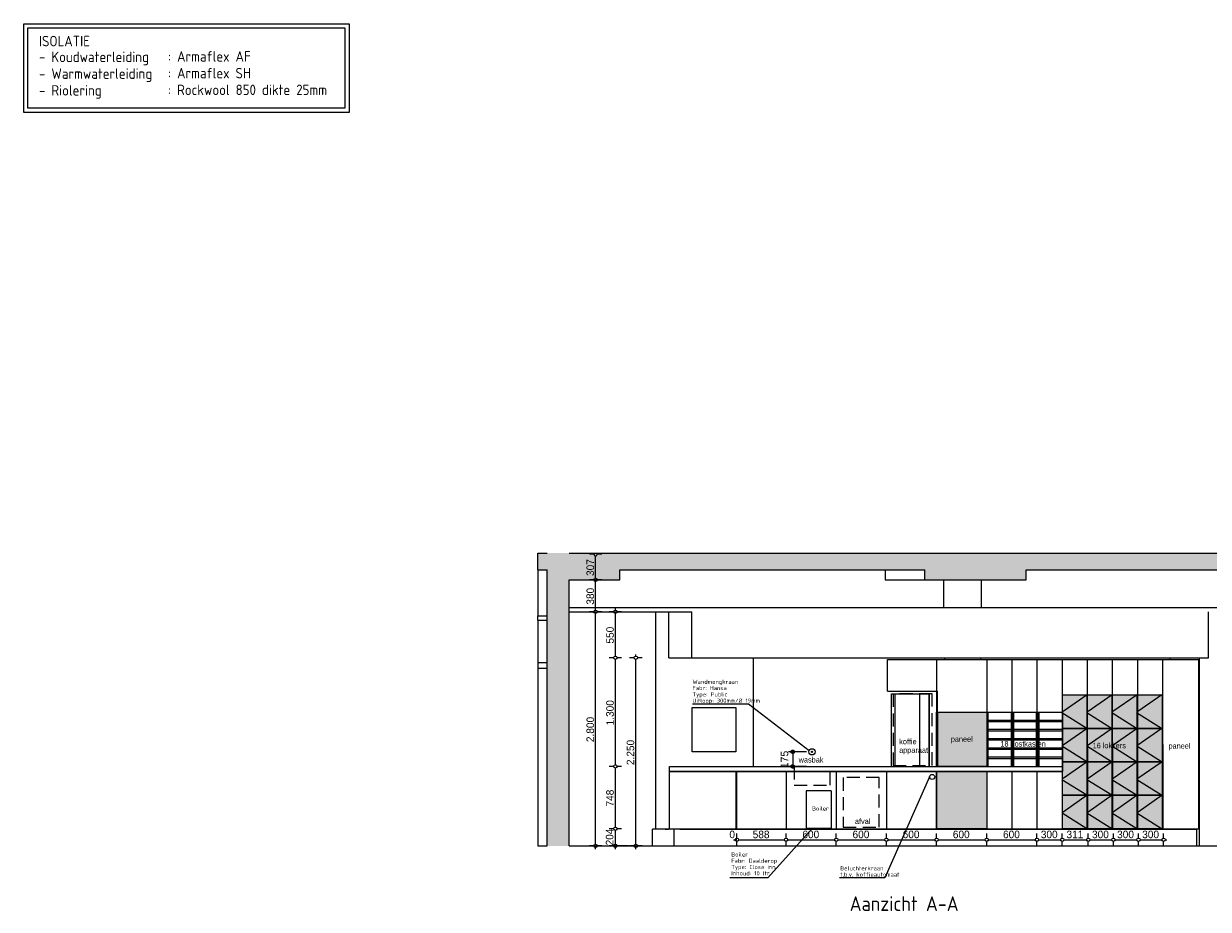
# Model space of a CAD drawing. Header units: millimetres. Extents: x -72189 to 24429, y 115 to 50981.
# Tile 8 of 10: x -5887 to 8277, y 115 to 10702. Entities that reach past the tile are written whole.
import ezdxf
from ezdxf.enums import TextEntityAlignment as Align

# ---------------------------------------------------------------- set-up
doc = ezdxf.new("R2010")
doc.units = ezdxf.units.MM
doc.header["$LTSCALE"] = 100
for name, pattern in [('2322109', [10, 5, -2, 1, -2]), ('2322110', [10, 5, -1, 1, -1, 1, -1]), ('B0605', [7.05, 3.5, -1.75, 0.05, -1.75]), ('B0701', [2.3412, 1.56, -0.7812]), ('B0704', [7.5, 5, -2.5])]:
    doc.linetypes.add(name, pattern=pattern)
for name, color, linetype in [('doorsnede C-C_6_ 00  Bestaand', 7, 'Continuous'), ('doorsnede C-C_6_ 00  Bestaand Doorsnede-arcering', 7, 'Continuous'), ('doorsnede C-C_6_ 00  Bestaand uit pl gr', 7, 'Continuous'), ('doorsnede C-C_6_ 00  Bestaand uit pl gr Doorsnede-arcering', 7, 'Continuous'), ('doorsnede C-C_6_ 00  Bestaande kolommen', 7, 'Continuous'), ('doorsnede C-C_6_ 00  Bestaande kolommen Doorsnede-arcering', 7, 'Continuous'), ('doorsnede C-C_6_ 22 C Binnenwanden', 7, 'Continuous'), ('doorsnede C-C_6_ 45 Plafond', 7, 'Continuous'), ('doorsnede C-C_6_ 45 Plafond 2D arcering', 7, 'Continuous'), ('doorsnede C-C_6_ 45 Plafond.BST', 7, 'Continuous'), ('doorsnede C-C_6_ 82 Interieur', 7, 'Continuous'), ('doorsnede C-C_6_ I Tekst 1_ 50', 7, 'Continuous'), ('doorsnede C-C_6_ T Maatvoering 1_ 50', 7, 'Continuous'), ('WL531---', 132, 'Continuous'), ('WL532---', 12, 'Continuous'), ('WM561---_AANVOER', 2, 'Continuous'), ('WM570---_TOEVOER', 2, 'Continuous')]:
    doc.layers.add(name, color=color, linetype=linetype)
doc.styles.add('BURO-018', font='ISO96.shx', dxfattribs={"height": 180})
doc.styles.add('BURO-025', font='ISO96.shx', dxfattribs={"height": 250})
doc.styles.add('BURO-035', font='ISO96.shx', dxfattribs={"height": 350})
doc.styles.add('GENERATED_STYLE_1', font='swiss.ttf', dxfattribs={"width": 0.96})
picture_1 = doc.add_image_def('image1.gif', size_in_pixel=(316, 320))

# ---------------------------------------------------------------- blocks, each defined once
blk = doc.blocks.new('23222202')
at = {"color": 0, "linetype": 'Continuous'}
blk.add_circle((0, 0), 1.5, dxfattribs=at)
at = {"color": 0, "linetype": 'Continuous', "style": 'BURO-018', "flags": 1}
blk.add_attdef('CV_MATCODE', (0, 0), '', height=1.8, dxfattribs=at)

msp = doc.modelspace()

# ---------------------------------------------------------------- hatches: boundary and pattern name
at = {"layer": 'doorsnede C-C_6_ 00  Bestaand Doorsnede-arcering', "linetype": 'Continuous', "lineweight": 0}
msp.add_hatch(color=251, dxfattribs=at).paths.add_polyline_path([(634, 873), (634, 4053), (544, 4053), (544, 873)], flags=0)
at = {"layer": 'doorsnede C-C_6_ 00  Bestaand uit pl gr Doorsnede-arcering', "linetype": 'Continuous', "lineweight": 0}
for points in [[(10490, 4373), (259, 4373), (259, 4173), (10490, 4173)], [(1241, 4053), (1241, 4173), (372, 4173), (372, 4053)], [(6100, 4053), (6100, 4173), (4886, 4173), (4886, 4053)]]:
    msp.add_hatch(color=251, dxfattribs=at).paths.add_polyline_path(points, flags=0)
at = {"layer": 'doorsnede C-C_6_ 00  Bestaande kolommen Doorsnede-arcering', "linetype": 'Continuous', "lineweight": 0}
msp.add_hatch(color=251, dxfattribs=at).paths.add_polyline_path([(372, 4053), (372, 873), (544, 873), (544, 4053)], flags=0)
at = {"layer": 'doorsnede C-C_6_ 45 Plafond 2D arcering', "linetype": 'Continuous', "lineweight": 0}
for points in [[(6533, 2678), (6533, 2278), (6830, 2278), (6830, 2678)], [(6830, 2678), (6830, 2278), (7128, 2278), (7128, 2678)], [(7128, 2678), (7128, 2278), (7426, 2278), (7426, 2678)], [(7426, 2678), (7426, 2278), (7724, 2278), (7724, 2678)], [(5028, 2473), (5028, 1823), (5628, 1823), (5628, 2473)], [(6533, 2278), (6533, 1878), (6830, 1878), (6830, 2278)], [(6830, 2278), (6830, 1878), (7128, 1878), (7128, 2278)], [(7128, 2278), (7128, 1878), (7426, 1878), (7426, 2278)], [(7426, 2278), (7426, 1878), (7724, 1878), (7724, 2278)], [(6533, 1878), (6533, 1478), (6830, 1478), (6830, 1878)], [(6830, 1878), (6830, 1478), (7128, 1478), (7128, 1878)], [(7128, 1878), (7128, 1478), (7426, 1478), (7426, 1878)], [(7426, 1878), (7426, 1478), (7724, 1478), (7724, 1878)], [(5028, 1768), (5028, 1078), (5627, 1078), (5627, 1768)], [(6533, 1478), (6533, 1078), (6830, 1078), (6830, 1478)], [(6830, 1478), (6830, 1078), (7128, 1078), (7128, 1478)], [(7128, 1478), (7128, 1078), (7426, 1078), (7426, 1478)], [(7426, 1478), (7426, 1078), (7724, 1078), (7724, 1478)]]:
    msp.add_hatch(color=255, dxfattribs=at).paths.add_polyline_path(points, flags=0)

# ---------------------------------------------------------------- linework, layer by layer
at = {"layer": 'doorsnede C-C_6_ 00  Bestaand', "color": 251, "linetype": 'Continuous', "lineweight": 0}
for p, q in [((259, 4173), (259, 3623)), ((259, 3573), (259, 3063)), ((372, 3063), (259, 3063)), ((259, 3063), (259, 2996)), ((372, 2996), (259, 2996)), ((259, 2996), (259, 873))]:
    msp.add_line(p, q, dxfattribs=at)
at = {"layer": 'doorsnede C-C_6_ 00  Bestaand', "color": 2, "linetype": 'Continuous', "lineweight": 0}
msp.add_line((634, 873), (634, 4053), dxfattribs=at)
at = {"layer": 'doorsnede C-C_6_ 00  Bestaand uit pl gr', "color": 2, "linetype": 'Continuous', "lineweight": 0}
for p, q in [((259, 4373), (372, 4373)), ((259, 4173), (259, 4373)), ((634, 4373), (10490, 4373)), ((259, 4173), (372, 4173)), ((372, 4053), (372, 4173)), ((1241, 4173), (4886, 4173)), ((1241, 4053), (1241, 4173)), ((4886, 4053), (4886, 4173)), ((6100, 4173), (10490, 4173)), ((6100, 4053), (6100, 4173)), ((634, 4053), (1241, 4053)), ((4886, 4053), (6100, 4053)), ((259, 873), (372, 873)), ((259, 873), (372, 873)), ((634, 873), (10490, 873)), ((634, 873), (10490, 873))]:
    msp.add_line(p, q, dxfattribs=at)
at = {"layer": 'doorsnede C-C_6_ 00  Bestaand uit pl gr', "color": 251, "linetype": 'Continuous', "lineweight": 0}
for p, q in [((372, 4173), (372, 4173)), ((4414, 4173), (4414, 4053)), ((4414, 4053), (4570, 4053)), ((4570, 4053), (4886, 4053))]:
    msp.add_line(p, q, dxfattribs=at)
at = {"layer": 'doorsnede C-C_6_ 00  Bestaande kolommen', "color": 2, "linetype": 'Continuous', "lineweight": 0}
msp.add_line((372, 873), (372, 4053), dxfattribs=at)
at = {"layer": 'doorsnede C-C_6_ 00  Bestaande kolommen', "color": 251, "linetype": 'Continuous', "lineweight": 0}
for p, q in [((5115, 3723), (5115, 4053)), ((5566, 3723), (5566, 4053))]:
    msp.add_line(p, q, dxfattribs=at)
at = {"layer": 'doorsnede C-C_6_ 22 C Binnenwanden', "color": 251, "linetype": 'Continuous', "lineweight": 0}
for p, q in [((1673, 1075), (1673, 3673)), ((2833, 3123), (2833, 1823)), ((2833, 3123), (2833, 1823)), ((5121, 3123), (5121, 3103)), ((5121, 3123), (5121, 3103)), ((5557, 3103), (5557, 3123)), ((7821, 3103), (7821, 3123)), ((8172, 873), (8172, 3123)), ((2833, 1768), (2833, 1763)), ((5121, 1768), (5121, 1763)), ((5121, 1768), (5121, 1763)), ((5557, 1763), (5557, 1768)), ((1635, 1075), (1633, 1075)), ((1633, 875), (1633, 1075)), ((1646, 1075), (1635, 1075)), ((1646, 1075), (1646, 1075)), ((1745, 1075), (1646, 1075)), ((1783, 1075), (1745, 1075)), ((1783, 1075), (1822, 1075)), ((1791, 1075), (1783, 1075)), ((1818, 1075), (1791, 1075)), ((1855, 1075), (1818, 1075)), ((1902, 1075), (1855, 1075)), ((1958, 1075), (1902, 1075)), ((2833, 1078), (2833, 1075)), ((2833, 1078), (2833, 1075)), ((5121, 1078), (5121, 1075)), ((5121, 1078), (5121, 1075)), ((5557, 1075), (5557, 1078)), ((7821, 1075), (7821, 1078)), ((1633, 875), (1635, 875)), ((1635, 875), (1646, 875)), ((1646, 875), (1646, 875)), ((1646, 875), (1745, 875)), ((1673, 873), (1673, 875)), ((1686, 875), (1686, 873)), ((1745, 875), (1783, 875)), ((1783, 875), (1822, 875)), ((1783, 875), (1791, 875)), ((1791, 875), (1818, 875)), ((1818, 875), (1855, 875)), ((1822, 875), (1822, 873)), ((1855, 875), (1902, 875)), ((1902, 875), (1958, 875)), ((1958, 875), (1972, 875)), ((2833, 874), (2833, 873)), ((2833, 874), (2833, 873)), ((5121, 874), (5121, 873)), ((5121, 874), (5121, 873)), ((5557, 873), (5557, 874)), ((7821, 873), (7821, 874))]:
    msp.add_line(p, q, dxfattribs=at)
at = {"layer": 'doorsnede C-C_6_ 45 Plafond', "color": 251, "linetype": 'Continuous', "lineweight": 0}
for p, q in [((1826, 3123), (1826, 3673)), ((1826, 3123), (2102, 3123)), ((6533, 2678), (6830, 2678)), ((6533, 2278), (6533, 2678)), ((6830, 2678), (6830, 2278)), ((6830, 2678), (7128, 2678)), ((6830, 2278), (6830, 2678)), ((7128, 2678), (7128, 2278)), ((7128, 2678), (7426, 2678)), ((7128, 2278), (7128, 2678)), ((7426, 2678), (7426, 2278)), ((7426, 2678), (7724, 2678)), ((7426, 2278), (7426, 2678)), ((7724, 2678), (7724, 2278)), ((5028, 2473), (5628, 2473)), ((5028, 1823), (5028, 2473)), ((5628, 2473), (5628, 1823)), ((6533, 2278), (6830, 2278)), ((6533, 1878), (6533, 2278)), ((6830, 2278), (6533, 2278)), ((6830, 2278), (6830, 1878)), ((6830, 2278), (7128, 2278)), ((6830, 1878), (6830, 2278)), ((7128, 2278), (6830, 2278)), ((7128, 2278), (7128, 1878)), ((7128, 2278), (7426, 2278)), ((7128, 1878), (7128, 2278)), ((7426, 2278), (7128, 2278)), ((7426, 2278), (7426, 1878)), ((7426, 2278), (7724, 2278)), ((7426, 1878), (7426, 2278)), ((7724, 2278), (7426, 2278)), ((7724, 2278), (7724, 1878)), ((6533, 1878), (6830, 1878)), ((6533, 1478), (6533, 1878)), ((6830, 1878), (6533, 1878)), ((6830, 1878), (6830, 1478)), ((6830, 1878), (7128, 1878)), ((6830, 1478), (6830, 1878)), ((7128, 1878), (6830, 1878)), ((7128, 1878), (7128, 1478)), ((7128, 1878), (7426, 1878)), ((7128, 1478), (7128, 1878)), ((7426, 1878), (7128, 1878)), ((7426, 1878), (7426, 1478)), ((7426, 1878), (7724, 1878)), ((7426, 1478), (7426, 1878)), ((7724, 1878), (7426, 1878)), ((7724, 1878), (7724, 1478)), ((5628, 1823), (5028, 1823)), ((5028, 1768), (5627, 1768)), ((5028, 1078), (5028, 1768)), ((5627, 1768), (5627, 1078)), ((6533, 1478), (6830, 1478)), ((6533, 1078), (6533, 1478)), ((6830, 1478), (6533, 1478)), ((6830, 1478), (6830, 1078)), ((6830, 1478), (7128, 1478)), ((6830, 1078), (6830, 1478)), ((7128, 1478), (6830, 1478)), ((7128, 1478), (7128, 1078)), ((7128, 1478), (7426, 1478)), ((7128, 1078), (7128, 1478)), ((7426, 1478), (7128, 1478)), ((7426, 1478), (7426, 1078)), ((7426, 1478), (7724, 1478)), ((7426, 1078), (7426, 1478)), ((7724, 1478), (7426, 1478)), ((7724, 1478), (7724, 1078)), ((5627, 1078), (5028, 1078)), ((6830, 1078), (6533, 1078)), ((7128, 1078), (6830, 1078)), ((7426, 1078), (7128, 1078)), ((7724, 1078), (7426, 1078))]:
    msp.add_line(p, q, dxfattribs=at)
at = {"layer": 'doorsnede C-C_6_ 45 Plafond', "color": 2, "linetype": 'Continuous', "lineweight": 0}
for p, q in [((2102, 3123), (2102, 3673)), ((8277, 3123), (8277, 3673)), ((2102, 3123), (2207, 3123)), ((2207, 3123), (8277, 3123))]:
    msp.add_line(p, q, dxfattribs=at)
at = {"layer": 'doorsnede C-C_6_ 45 Plafond.BST', "color": 2, "linetype": 'Continuous', "lineweight": 0}
for p, q in [((634, 3723), (10437, 3723)), ((634, 3673), (634, 3723)), ((259, 3623), (372, 3623)), ((259, 3573), (259, 3623)), ((259, 3573), (372, 3573)), ((372, 3573), (372, 3623)), ((634, 3673), (2102, 3673))]:
    msp.add_line(p, q, dxfattribs=at)
at = {"layer": 'doorsnede C-C_6_ 45 Plafond.BST', "color": 251, "linetype": 'Continuous', "lineweight": 0}
for p, q in [((372, 3623), (372, 3623)), ((372, 3573), (372, 3573))]:
    msp.add_line(p, q, dxfattribs=at)
at = {"layer": 'doorsnede C-C_6_ 82 Interieur', "color": 251, "linetype": 'Continuous', "lineweight": 0}
for p, q in [((4439, 3103), (5039, 3103)), ((4439, 2723), (4439, 3103)), ((5028, 3103), (5028, 2473)), ((5039, 3103), (6538, 3103)), ((5628, 3103), (5628, 2473)), ((5928, 3103), (5928, 2473)), ((6228, 3103), (6228, 2473)), ((6529, 3103), (6531, 1078)), ((6539, 3103), (6538, 3103)), ((6539, 3103), (6839, 3103)), ((6542, 3103), (6544, 3103)), ((6829, 3103), (6831, 1078)), ((6839, 3103), (7139, 3103)), ((7129, 3103), (7131, 1078)), ((7139, 3103), (7439, 3103)), ((7429, 3103), (7431, 1078)), ((7439, 3103), (7739, 3103)), ((7729, 3103), (7731, 1078)), ((7739, 3103), (8163, 3103)), ((8163, 3103), (8163, 3103)), ((8163, 1078), (8163, 3103)), ((8163, 1078), (8163, 3103)), ((4439, 2723), (5039, 2723)), ((4490, 2693), (4531, 2693)), ((4490, 1823), (4490, 2693)), ((4531, 2693), (4553, 2693)), ((4531, 1823), (4531, 2693)), ((4553, 2693), (4603, 2693)), ((4603, 2693), (4654, 2693)), ((4654, 2693), (4706, 2693)), ((4706, 2693), (4758, 2693)), ((4758, 2693), (4807, 2693)), ((4807, 2693), (4828, 2693)), ((4828, 2693), (4940, 2693)), ((4828, 1823), (4828, 2693)), ((4940, 2693), (4940, 2693)), ((4940, 2693), (4943, 2693)), ((4940, 1823), (4940, 2693)), ((4943, 1823), (4943, 2693)), ((5039, 2473), (5039, 2723)), ((5039, 2473), (6538, 2473)), ((5040, 2473), (5040, 1823)), ((5640, 1823), (5640, 2473)), ((5643, 1823), (5643, 2473)), ((5919, 2473), (5919, 1823)), ((5928, 2473), (5928, 1823)), ((5937, 2473), (5937, 1823)), ((5946, 2473), (5946, 1823)), ((5948, 1823), (5948, 2473)), ((6219, 2473), (6219, 1823)), ((6234, 2473), (6234, 1823)), ((6237, 2473), (6237, 1823)), ((6252, 2473), (6252, 1823)), ((6254, 1823), (6254, 2473)), ((6538, 2473), (6539, 2473)), ((6539, 1763), (6539, 2473)), ((5919, 2373), (5628, 2373)), ((5919, 2356), (5628, 2356)), ((6219, 2373), (5937, 2373)), ((6219, 2356), (5937, 2356)), ((6527, 2373), (6237, 2373)), ((6533, 2356), (6237, 2356)), ((5919, 2263), (5628, 2263)), ((5919, 2246), (5628, 2246)), ((5919, 2153), (5628, 2153)), ((5919, 2136), (5628, 2136)), ((6219, 2263), (5937, 2263)), ((6219, 2246), (5937, 2246)), ((6219, 2153), (5937, 2153)), ((6219, 2136), (5937, 2136)), ((6527, 2263), (6237, 2263)), ((6533, 2246), (6237, 2246)), ((6527, 2153), (6237, 2153)), ((6533, 2136), (6237, 2136)), ((5919, 2043), (5628, 2043)), ((5919, 2026), (5628, 2026)), ((6219, 2043), (5937, 2043)), ((6219, 2026), (5937, 2026)), ((6527, 2043), (6237, 2043)), ((6533, 2026), (6237, 2026)), ((5919, 1933), (5628, 1933)), ((5919, 1916), (5628, 1916)), ((6219, 1933), (5937, 1933)), ((6219, 1916), (5937, 1916)), ((6527, 1933), (6237, 1933)), ((6533, 1916), (6237, 1916)), ((1835, 1763), (1980, 1763)), ((1835, 1078), (1835, 1763)), ((1836, 1823), (1980, 1823)), ((1836, 1768), (1836, 1823)), ((1836, 1768), (1980, 1768)), ((1980, 1823), (1986, 1823)), ((1980, 1768), (1986, 1768)), ((1980, 1763), (1986, 1763)), ((1986, 1823), (2008, 1823)), ((1986, 1768), (2008, 1768)), ((1986, 1763), (2008, 1763)), ((2008, 1823), (2040, 1823)), ((2008, 1768), (2040, 1768)), ((2008, 1763), (2040, 1763)), ((2040, 1823), (2080, 1823)), ((2040, 1768), (2080, 1768)), ((2040, 1763), (2080, 1763)), ((2080, 1823), (2129, 1823)), ((2080, 1768), (2129, 1768)), ((2080, 1763), (2129, 1763)), ((2129, 1823), (2186, 1823)), ((2129, 1768), (2186, 1768)), ((2129, 1763), (2186, 1763)), ((2186, 1823), (2249, 1823)), ((2186, 1768), (2249, 1768)), ((2186, 1763), (2249, 1763)), ((2249, 1823), (2319, 1823)), ((2249, 1768), (2319, 1768)), ((2249, 1763), (2319, 1763)), ((2319, 1823), (2393, 1823)), ((2319, 1768), (2393, 1768)), ((2319, 1763), (2393, 1763)), ((2393, 1823), (2471, 1823)), ((2393, 1768), (2471, 1768)), ((2393, 1763), (2471, 1763)), ((2471, 1823), (2551, 1823)), ((2471, 1768), (2551, 1768)), ((2471, 1763), (2551, 1763)), ((2551, 1823), (2639, 1823)), ((2551, 1768), (2639, 1768)), ((2551, 1763), (2639, 1763)), ((2628, 1763), (2629, 1078)), ((2639, 1823), (6538, 1823)), ((2639, 1768), (6538, 1768)), ((2639, 1763), (6539, 1763)), ((2639, 1078), (2639, 1763)), ((2640, 1763), (2640, 1763)), ((3228, 1763), (3229, 1078)), ((3828, 1763), (3829, 1078)), ((4428, 1763), (4429, 1078)), ((5028, 1763), (5028, 1078)), ((5628, 1763), (5628, 1078)), ((5928, 1763), (5928, 1078)), ((6228, 1763), (6228, 1078)), ((6538, 1823), (6539, 1823)), ((6538, 1768), (6538, 1823)), ((6538, 1768), (6539, 1768)), ((6539, 1763), (6539, 1763)), ((1835, 1078), (1980, 1078)), ((1887, 1078), (1888, 873)), ((1957, 1075), (2054, 1075)), ((1980, 1078), (1986, 1078)), ((1986, 1078), (2008, 1078)), ((2008, 1078), (2040, 1078)), ((2040, 1078), (2080, 1078)), ((2054, 1075), (2060, 1075)), ((2060, 1075), (2082, 1075)), ((2080, 1078), (2129, 1078)), ((2082, 1075), (2114, 1075)), ((2114, 1075), (2154, 1075)), ((2129, 1078), (2186, 1078)), ((2154, 1075), (2203, 1075)), ((2186, 1078), (2249, 1078)), ((2203, 1075), (2260, 1075)), ((2249, 1078), (2319, 1078)), ((2260, 1075), (2323, 1075)), ((2319, 1078), (2393, 1078)), ((2323, 1075), (2391, 1075)), ((2391, 1075), (2463, 1075)), ((2393, 1078), (2471, 1078)), ((2463, 1075), (2539, 1075)), ((2471, 1078), (2551, 1078)), ((2539, 1075), (2616, 1075)), ((2551, 1078), (2639, 1078)), ((2616, 1075), (2639, 1075)), ((2639, 1078), (6539, 1078)), ((2639, 1075), (8138, 1075)), ((6539, 1078), (6539, 1078)), ((6539, 1078), (6839, 1078)), ((6839, 1078), (7139, 1078)), ((7139, 1078), (7439, 1078)), ((7439, 1078), (7739, 1078)), ((7739, 1078), (8163, 1078)), ((8138, 874), (8138, 1075)), ((8163, 1078), (8163, 1078)), ((1957, 874), (2054, 874)), ((2054, 874), (2060, 874)), ((2060, 874), (2082, 874)), ((2082, 874), (2114, 874)), ((2114, 874), (2154, 874)), ((2154, 874), (2203, 874)), ((2203, 874), (2260, 874)), ((2260, 874), (2323, 874)), ((2323, 874), (2391, 874)), ((2391, 874), (2463, 874)), ((2463, 874), (2539, 874)), ((2539, 874), (2616, 874)), ((2616, 874), (2639, 874)), ((2639, 874), (8138, 874))]:
    msp.add_line(p, q, dxfattribs=at)
at = {"layer": 'doorsnede C-C_6_ 82 Interieur', "color": 1, "linetype": 'B0701', "lineweight": 0}
for p, q in [((4976, 2692), (4507, 2692)), ((4507, 2692), (4507, 1836)), ((4976, 1836), (4976, 2692)), ((3323, 1823), (3323, 1598)), ((3756, 1598), (3756, 1823)), ((4507, 1836), (4976, 1836)), ((3323, 1598), (3756, 1598)), ((4343, 1689), (3910, 1689)), ((3910, 1689), (3910, 1097)), ((4343, 1097), (4343, 1689)), ((3910, 1097), (4343, 1097))]:
    msp.add_line(p, q, dxfattribs=at)
at = {"layer": 'doorsnede C-C_6_ 82 Interieur', "color": 1, "linetype": 'B0605', "lineweight": 0}
for p, q in [((6828, 2678), (6526, 2468)), ((7126, 2678), (6824, 2468)), ((7424, 2678), (7122, 2468)), ((7722, 2678), (7419, 2468)), ((6526, 2468), (6829, 2278)), ((6824, 2468), (7127, 2278)), ((7122, 2468), (7425, 2278)), ((7419, 2468), (7722, 2278)), ((6829, 2278), (6527, 2068)), ((7127, 2278), (6824, 2068)), ((7425, 2278), (7122, 2068)), ((7722, 2278), (7420, 2068)), ((6527, 2068), (6830, 1878)), ((6824, 2068), (7127, 1878)), ((7122, 2068), (7425, 1878)), ((7420, 2068), (7723, 1878)), ((6830, 1878), (6527, 1668)), ((7127, 1878), (6825, 1668)), ((7425, 1878), (7123, 1668)), ((7723, 1878), (7421, 1668)), ((6527, 1668), (6830, 1478)), ((6825, 1668), (7128, 1478)), ((7123, 1668), (7426, 1478)), ((7421, 1668), (7724, 1478)), ((6830, 1478), (6528, 1268)), ((7128, 1478), (6826, 1268)), ((7426, 1478), (7124, 1268)), ((7724, 1478), (7422, 1268)), ((6528, 1268), (6831, 1078)), ((6826, 1268), (7129, 1078)), ((7124, 1268), (7427, 1078)), ((7422, 1268), (7725, 1078))]:
    msp.add_line(p, q, dxfattribs=at)
at = {"layer": 'doorsnede C-C_6_ T Maatvoering 1_ 50', "color": 9, "linetype": 'Continuous', "lineweight": 0}
for p, q in [((931, 4360), (876, 4360)), ((951, 4073), (951, 4340)), ((1026, 4360), (971, 4360)), ((931, 4053), (876, 4053)), ((951, 3693), (951, 4033)), ((1026, 4053), (971, 4053)), ((1187, 3693), (1187, 3713)), ((931, 3673), (876, 3673)), ((951, 893), (951, 3653)), ((1026, 3673), (971, 3673)), ((1167, 3673), (1112, 3673)), ((1187, 3143), (1187, 3653)), ((1262, 3673), (1207, 3673)), ((1167, 3123), (1112, 3123)), ((1262, 3123), (1207, 3123)), ((1412, 3123), (1357, 3123)), ((1432, 3143), (1432, 3163)), ((1507, 3123), (1452, 3123)), ((1187, 1843), (1187, 3103)), ((1432, 893), (1432, 3103)), ((1167, 1823), (1112, 1823)), ((1187, 1098), (1187, 1803)), ((1262, 1823), (1207, 1823)), ((1167, 1078), (1112, 1078)), ((1187, 894), (1187, 1058)), ((1262, 1078), (1207, 1078)), ((2640, 966), (2640, 1021)), ((2640, 966), (2640, 1021)), ((3229, 966), (3229, 1021)), ((3829, 966), (3829, 1021)), ((4428, 966), (4428, 1021)), ((5028, 966), (5028, 1021)), ((5628, 966), (5628, 1021)), ((6228, 966), (6228, 1021)), ((6531, 966), (6531, 1021)), ((6842, 966), (6842, 1021)), ((7142, 966), (7142, 1021)), ((7442, 966), (7442, 1021)), ((7742, 966), (7742, 1021)), ((931, 873), (876, 873)), ((951, 833), (951, 853)), ((1026, 873), (971, 873)), ((1167, 874), (1112, 874)), ((1187, 834), (1187, 854)), ((1262, 874), (1207, 874)), ((1412, 873), (1357, 873)), ((1432, 833), (1432, 853)), ((1507, 873), (1452, 873)), ((2600, 946), (2620, 946)), ((2640, 946), (2620, 946)), ((2640, 871), (2640, 926)), ((2640, 871), (2640, 926)), ((2660, 946), (3209, 946)), ((3229, 871), (3229, 926)), ((3249, 946), (3809, 946)), ((3829, 871), (3829, 926)), ((3849, 946), (4408, 946)), ((4428, 871), (4428, 926)), ((4448, 946), (5008, 946)), ((5028, 871), (5028, 926)), ((5048, 946), (5608, 946)), ((5628, 871), (5628, 926)), ((5648, 946), (6208, 946)), ((6228, 871), (6228, 926)), ((6248, 946), (6511, 946)), ((6531, 871), (6531, 926)), ((6551, 946), (6822, 946)), ((6842, 871), (6842, 926)), ((6862, 946), (7122, 946)), ((7142, 871), (7142, 926)), ((7162, 946), (7422, 946)), ((7442, 871), (7442, 926)), ((7462, 946), (7722, 946)), ((7742, 871), (7742, 926)), ((7762, 946), (7782, 946))]:
    msp.add_line(p, q, dxfattribs=at)
at = {"layer": 'doorsnede C-C_6_ T Maatvoering 1_ 50', "color": 1, "linetype": 'B0704', "lineweight": 0}
msp.add_line((1345, 874), (1112, 874), dxfattribs=at)
at = {"layer": 'doorsnede C-C_6_ T Maatvoering 1_ 50', "color": 9, "linetype": 'Continuous', "lineweight": 0}
for centre in [(951, 4053), (951, 3673), (1187, 3673), (1187, 3123), (1432, 3123), (1187, 1823), (1187, 1078), (951, 873), (1187, 874), (1432, 873), (2640, 946), (2640, 946), (3229, 946), (3829, 946), (4428, 946), (5028, 946), (5628, 946), (6228, 946), (6531, 946), (6842, 946), (7142, 946), (7442, 946), (7742, 946)]:
    msp.add_circle(centre, 20, dxfattribs=at)
msp.add_arc((951, 4360), 20, 138.99, 41.01, dxfattribs=at)
at = {"layer": 'WL531---', "color": 2}
for p, q in [((2780, 2566), (2109, 2566)), ((3504, 2009), (2780, 2566)), ((4945, 1698), (4409, 490)), ((4409, 490), (3867, 490))]:
    msp.add_line(p, q, dxfattribs=at)
at = {"layer": 'WL531---', "color": 2, "linetype": '2322109'}
for p, q in [((3308, 1998), (3258, 1998)), ((3471, 1998), (3308, 1998)), ((3308, 1998), (3308, 1823)), ((3308, 1823), (3258, 1823)), ((3471, 1823), (3308, 1823))]:
    msp.add_line(p, q, dxfattribs=at)
for centre in [(3308, 1998), (3308, 1823)]:
    msp.add_circle(centre, 20, dxfattribs=at)
at = {"layer": 'WL531---'}
for radius in [37.5, 8]:
    msp.add_circle((3539, 1998), radius, dxfattribs=at)
at = {"layer": 'WL532---', "linetype": '2322110'}
for p, q in [((3469, 1533), (3469, 1081)), ((3769, 1533), (3469, 1533)), ((3769, 1533), (3769, 1081)), ((3769, 1081), (3469, 1081))]:
    msp.add_line(p, q, dxfattribs=at)
at = {"layer": 'WL532---', "color": 2}
for p, q in [((3539, 1081), (3012, 492)), ((3012, 492), (2557, 492))]:
    msp.add_line(p, q, dxfattribs=at)
at = {"layer": 'WM570---_TOEVOER', "lineweight": 0}
for points in [[(-5887, 10702), (-1997, 10702), (-1997, 9642), (-5887, 9642)], [(-5837, 10652), (-2047, 10652), (-2047, 9692), (-5837, 9692)]]:
    msp.add_lwpolyline(points, close=True, dxfattribs=at)

# ---------------------------------------------------------------- block references
at = {"layer": 'WL531---', "xscale": 20, "yscale": 20, "zscale": 20}
msp.add_blockref('23222202', (4975, 1698), dxfattribs=at)

# ---------------------------------------------------------------- texts
at = {"layer": 'doorsnede C-C_6_ I Tekst 1_ 50', "color": 251, "linetype": 'Continuous', "lineweight": 0, "insert": (4581, 1966), "char_height": 65, "attachment_point": 7, "line_spacing_factor": 0.946419, "style": 'GENERATED_STYLE_1'}
msp.add_mtext('{koffie -\\Papparaat}', dxfattribs=at)
at = {"layer": 'doorsnede C-C_6_ I Tekst 1_ 50', "color": 251, "linetype": 'Continuous', "lineweight": 0, "char_height": 65, "attachment_point": 7, "style": 'GENERATED_STYLE_1'}
for s, insert in [('{paneel}', (5198, 2098)), ('{18 postkasten}', (5791, 2041)), ('{16 lokkers}', (6894, 2040)), ('{paneel}', (7801, 2016)), ('{wasbak}', (3379, 1869)), ('{afval}', (4052, 1135))]:
    msp.add_mtext(s, dxfattribs=dict(at, insert=insert))
at = {"layer": 'doorsnede C-C_6_ T Maatvoering 1_ 50', "color": 1, "linetype": 'Continuous', "lineweight": 0, "style": 'GENERATED_STYLE_1'}
msp.add_text('175', height=90, rotation=90, dxfattribs=at).set_placement((3254, 1801))
at = {"layer": 'doorsnede C-C_6_ T Maatvoering 1_ 50', "color": 1, "linetype": 'Continuous', "lineweight": 0, "char_height": 90, "attachment_point": 7, "rotation": 90, "style": 'GENERATED_STYLE_1'}
for s, insert in [('{307}', (933, 4100)), ('{380}', (933, 3757)), ('{550}', (1169, 3292)), ('{1.300}', (1169, 2314)), ('{2.800}', (933, 2114)), ('{2.250}', (1414, 1839)), ('{748}', (1169, 1344)), ('{204}', (1164, 879))]:
    msp.add_mtext(s, dxfattribs=dict(at, insert=insert))
at = {"layer": 'doorsnede C-C_6_ T Maatvoering 1_ 50', "color": 1, "linetype": 'Continuous', "lineweight": 0, "char_height": 90, "attachment_point": 7, "style": 'GENERATED_STYLE_1'}
for s, insert in [('{0}', (2550, 964)), ('{588}', (2829, 964)), ('{600}', (3423, 964)), ('{600}', (4023, 964)), ('{600}', (4622, 964)), ('{600}', (5222, 964)), ('{600}', (5822, 964)), ('{300}', (6274, 964)), ('{311}', (6581, 964)), ('{300}', (6886, 964)), ('{300}', (7186, 964)), ('{300}', (7486, 964))]:
    msp.add_mtext(s, dxfattribs=dict(at, insert=insert))
at = {"layer": 'WL531---', "color": 2, "linetype": '2322109', "style": 'BURO-025'}
for s, p in [('Wandmengkraan', (2109, 2810)), ('Type: Public', (2109, 2660)), ('Fabr: Hansa', (2109, 2735)), ('Uitloop: 300mm/%%C 19mm', (2109, 2585)), ('Boiler', (3539, 1296)), ('Boiler', (2573, 746)), ('Fabr: Daalderop', (2573, 671)), ('Type: Close inn', (2573, 596)), ('Inhoud: 10 ltr.', (2573, 521)), ('Beluchterkraan', (3876, 581)), ('t.b.v. koffieautomaat', (3876, 506))]:
    msp.add_text(s, height=50, dxfattribs=at).set_placement(p)
at = {"layer": 'WM561---_AANVOER', "color": 4, "style": 'BURO-035'}
msp.add_text('Aanzicht A-A', height=175, dxfattribs=at).set_placement((4640, 183), align=Align.MIDDLE)
at = {"layer": 'WM570---_TOEVOER', "lineweight": 0, "style": 'BURO-025'}
for s, p in [('ISOLATIE', (-5704, 10432)), ('- Koudwaterleiding', (-5704, 10243)), (': Armaflex AF', (-4161, 10249)), ('- Warmwaterleiding', (-5704, 10043)), (': Armaflex SH', (-4161, 10049)), ('- Riolering', (-5704, 9843)), (': Rockwool 850 dikte 25mm', (-4161, 9849))]:
    msp.add_text(s, height=125, dxfattribs=at).set_placement(p)

# ---------------------------------------------------------------- pictures from other files: only their frames are drawn
at = {"layer": 'WL531---', "color": 2, "linetype": '2322110'}
image = msp.add_image(picture_1, insert=(2107, 1999), size_in_units=(521, 527), dxfattribs=at)
image.dxf.flags = 7

doc.saveas('drawing.dxf')
